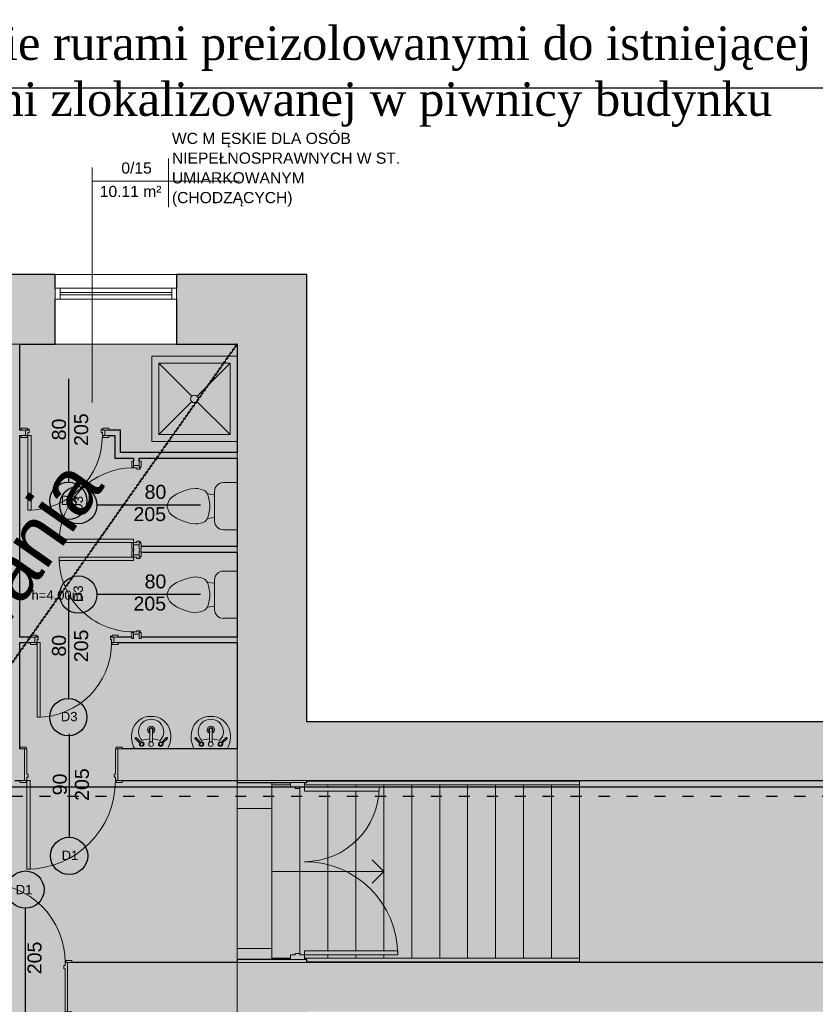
# Model space of a CAD drawing. Header units: inches. Extents: x -112469 to 885939, y -131046 to 286269.
# Tile 45 of 138: x 9164 to 17702, y -109999 to -99437. Entities that reach past the tile are written whole.
import ezdxf

# ---------------------------------------------------------------- set-up
doc = ezdxf.new("R2010")
doc.units = ezdxf.units.IN
doc.header["$MEASUREMENT"] = 0
for name, pattern in [('ACAD_ISO03W100', [30, 12, -18]), ('Aligning Line 1_8_', [0.635, 0.3175, -0.3175]), ('Ponad', [0.396875, 0.238125, -0.15875])]:
    doc.linetypes.add(name, pattern=pattern)
for name, color, linetype, lineweight in [('_IS_CO powrót', 5, 'ACAD_ISO03W100', 30), ('_IS_CO zasilenie', 1, 'Continuous', 30), ('_IS_WENT_ilości powietrza', 7, 'Continuous', 35), ('A-AREA', 251, 'Continuous', 9), ('A-AREA-IDEN', 251, 'Continuous', 9), ('A-DETL', 251, 'Continuous', 9), ('A-DETL-GENF', 254, 'Continuous', 9), ('A-DETL-MEDM', 251, 'Continuous', 25), ('A-DETL-THIN', 251, 'Continuous', 9), ('A-DOOR', 251, 'Continuous', 9), ('A-DOOR-FRAM', 251, 'Continuous', 18), ('A-FLOR', 251, 'Continuous', 9), ('A-FLOR-HRAL', 251, 'Continuous', 9), ('A-GLAZ', 251, 'Continuous', 9), ('A-WALL', 251, 'Continuous', 9), ('A-WALL-PATT', 254, 'Continuous', 25), ('G-ANNO-TEXT', 251, 'Continuous', 9), ('I-WALL', 251, 'Continuous', 9), ('P-SANR-FIXT', 251, 'Continuous', 9), ('S-STRS', 251, 'Continuous', 9), ('S-STRS-ANNO', 251, 'Continuous', 9)]:
    doc.layers.add(name, color=color, linetype=linetype, lineweight=lineweight)
doc.styles.add('Arial', font='arial.ttf', dxfattribs={"height": 25})
doc.styles.add('Arial_1', font='arial.ttf', dxfattribs={"height": 12})
doc.styles.add('Arial_3', font='arial.ttf', dxfattribs={"height": 15})
doc.styles.add('Arial_5', font='arial.ttf', dxfattribs={"height": 20})
doc.styles.get("Standard").update_dxf_attribs({"font": 'arial.ttf'})

# ---------------------------------------------------------------- blocks, each defined once
blk = doc.blocks.new('Drzwi-wewnętrzne-jednoskrzydłowe-dwupanelowe-drewniane - 900 x 2100mm-327950-3_Poziom parteru')
at = {"layer": 'A-DOOR'}
for p, q in [((-49.635, 28.8175), (-43.135, 28.8175)), ((-49.635, 26.8175), (-49.635, 28.8175)), ((-43.135, 26.8175), (-49.635, 26.8175)), ((-43.135, 28.8175), (-43.135, 26.8175)), ((43.135, 28.8175), (49.635, 28.8175)), ((43.135, 26.8175), (43.135, 28.8175)), ((49.635, 26.8175), (43.135, 26.8175)), ((49.635, 28.8175), (49.635, 26.8175)), ((-49.635, -26.1825), (-43.135, -26.1825)), ((-49.635, -28.1825), (-49.635, -26.1825)), ((-43.135, -28.1825), (-49.635, -28.1825)), ((-43.135, -26.1825), (-43.135, -28.1825)), ((43.135, -26.1825), (49.635, -26.1825)), ((43.135, -28.1825), (43.135, -26.1825)), ((49.635, -28.1825), (43.135, -28.1825)), ((49.635, -26.1825), (49.635, -28.1825))]:
    blk.add_line(p, q, dxfattribs=at)
at = {"layer": 'A-DOOR', "lineweight": 18}
for p, q in [((39, -26.1825), (42.5, -26.1825)), ((39, -111.1825), (39, -26.1825)), ((42.5, -26.1825), (42.5, -111.1825)), ((42.5, -111.1825), (39, -111.1825))]:
    blk.add_line(p, q, dxfattribs=at)
at = {"layer": 'A-DOOR'}
blk.add_arc((42.5, -26.1825), 85, 180, 270, dxfattribs=at)
at = {"layer": 'A-DOOR-FRAM'}
for p, q in [((-45, 26.8175), (-42.5, 26.8175)), ((-45, -26.1825), (-45, 26.8175)), ((-42.5, 26.8175), (-42.5, -19.19)), ((42.5, 26.8175), (45, 26.8175)), ((42.5, -19.19), (42.5, 26.8175)), ((45, 26.8175), (45, -26.1825)), ((-42.5, -19.19), (-41.23, -19.19)), ((-41.23, -19.19), (-41.23, -22.6825)), ((41.23, -19.19), (42.5, -19.19)), ((41.23, -22.6825), (41.23, -19.19)), ((-42.5, -26.1825), (-45, -26.1825)), ((-42.5, -22.6825), (-42.5, -26.1825)), ((-41.23, -22.6825), (-42.5, -22.6825)), ((42.5, -22.6825), (41.23, -22.6825)), ((42.5, -26.1825), (42.5, -22.6825)), ((45, -26.1825), (42.5, -26.1825))]:
    blk.add_line(p, q, dxfattribs=at)
blk = doc.blocks.new('Aluminum_1 szybowe - Okno 130_265 p_85-397814-3_Poziom parteru')
at = {"layer": 'A-GLAZ', "lineweight": 18}
for p, q in [((-132.1, 25.2), (-137.2, 25.2)), ((-137.2, 25.2), (-137.2, 13.7)), ((-132.1, 13.7), (-132.1, 25.2)), ((-7.2, 25.2), (-12.2, 25.2)), ((-12.2, 25.2), (-12.2, 13.7)), ((-7.2, 13.7), (-7.2, 25.2)), ((-137.2, 13.7), (-132.1, 13.7)), ((-12.2, 20.7), (-132.1, 20.7)), ((-132.1, 20.7), (-132.1, 18.2)), ((-132.1, 18.2), (-12.2, 18.2)), ((-12.2, 18.2), (-12.2, 20.7)), ((-12.2, 13.7), (-7.2, 13.7))]:
    blk.add_line(p, q, dxfattribs=at)
at = {"layer": 'A-GLAZ'}
for p, q in [((-132.1, 25.2), (-12.2, 25.2)), ((-12.2, 13.7), (-132.1, 13.7))]:
    blk.add_line(p, q, dxfattribs=at)
blk = doc.blocks.new('wewnetrzne dwupanelowe - 900 x 2100mm-408655-3_Poziom parteru')
at = {"layer": 'A-DOOR', "lineweight": 18}
for p, q in [((47.5, 111.6825), (44, 111.6825)), ((44, 111.6825), (44, 16.6825)), ((47.5, 16.6825), (47.5, 111.6825)), ((44, 16.6825), (47.5, 16.6825))]:
    blk.add_line(p, q, dxfattribs=at)
at = {"layer": 'A-DOOR'}
for p, q in [((-48.135, 18.6825), (-54.635, 18.6825)), ((-54.635, 18.6825), (-54.635, 16.6825)), ((-54.635, 16.6825), (-48.135, 16.6825)), ((-48.135, 16.6825), (-48.135, 18.6825)), ((54.635, 18.6825), (48.135, 18.6825)), ((48.135, 18.6825), (48.135, 16.6825)), ((48.135, 16.6825), (54.635, 16.6825)), ((54.635, 16.6825), (54.635, 18.6825)), ((-48.135, -17.3175), (-54.635, -17.3175)), ((-54.635, -17.3175), (-54.635, -19.3175)), ((-54.635, -19.3175), (-48.135, -19.3175)), ((-48.135, -19.3175), (-48.135, -17.3175)), ((54.635, -17.3175), (48.135, -17.3175)), ((48.135, -17.3175), (48.135, -19.3175)), ((48.135, -19.3175), (54.635, -19.3175)), ((54.635, -19.3175), (54.635, -17.3175))]:
    blk.add_line(p, q, dxfattribs=at)
blk.add_arc((47.5, 16.6825), 95, 90, 180, dxfattribs=at)
at = {"layer": 'A-DOOR-FRAM'}
for p, q in [((-47.5, 16.6825), (-50, 16.6825)), ((-50, 16.6825), (-50, -17.3175)), ((-47.5, 13.1825), (-47.5, 16.6825)), ((-46.23, 13.1825), (-47.5, 13.1825)), ((-46.23, 9.69), (-46.23, 13.1825)), ((47.5, 13.1825), (46.23, 13.1825)), ((46.23, 13.1825), (46.23, 9.69)), ((47.5, 16.6825), (47.5, 13.1825)), ((50, 16.6825), (47.5, 16.6825)), ((50, -17.3175), (50, 16.6825)), ((-47.5, -17.3175), (-47.5, 9.69)), ((-47.5, 9.69), (-46.23, 9.69)), ((46.23, 9.69), (47.5, 9.69)), ((47.5, 9.69), (47.5, -17.3175)), ((-50, -17.3175), (-47.5, -17.3175)), ((47.5, -17.3175), (50, -17.3175))]:
    blk.add_line(p, q, dxfattribs=at)
blk = doc.blocks.new('Typ poręczy górnej - Górna poręcz_wewnętrzny_-448708-3_Poziom parteru')
at = {"layer": 'A-FLOR-HRAL'}
for p, q in [((18213.1, -9386.3), (17920.6, -9386.3)), ((17883.1, -9390.3), (17903.1, -9390.3)), ((17918.1, -9390.3), (18213.1, -9390.3))]:
    blk.add_line(p, q, dxfattribs=at)
at = {"layer": 'A-FLOR-HRAL', "flags": 128}
for points in [[(17883.1, -9388.5), (17883.1, -9388.3), (17883.1, -9388)], [(18213.1, -9388), (18213.1, -9388.3), (18213.1, -9388.5)]]:
    blk.add_lwpolyline(points, dxfattribs=at)
blk = doc.blocks.new('Typ poręczy górnej - Górna poręcz_wewnętrzny_-V7-3_Poziom parteru')
at = {"layer": 'A-FLOR-HRAL'}
for p, q in [((17883.1, -9390.3), (17883.1, -9387.7)), ((18213.1, -9386.3), (17920.6, -9386.3)), ((18213.1, -9390.3), (18213.1, -9386.3)), ((17903.1, -9390.3), (17883.1, -9390.3)), ((18213.1, -9390.3), (17918.1, -9390.3))]:
    blk.add_line(p, q, dxfattribs=at)
blk = doc.blocks.new('Typ poręczy górnej - Górna poręcz_wewnętrzny_-448719-3_Poziom parteru')
at = {"layer": 'A-FLOR-HRAL'}
for p, q in [((17903.1, -9576.2), (17883.1, -9576.2)), ((18213.1, -9576.2), (17918.1, -9576.2)), ((17920.6, -9580.2), (18213.1, -9580.2))]:
    blk.add_line(p, q, dxfattribs=at)
at = {"layer": 'A-FLOR-HRAL', "flags": 128}
blk.add_lwpolyline([(18213.1, -9578), (18213.1, -9578.2), (18213.1, -9578.4)], dxfattribs=at)
blk = doc.blocks.new('Typ poręczy górnej - Górna poręcz_wewnętrzny_-V8-3_Poziom parteru')
at = {"layer": 'A-FLOR-HRAL'}
for p, q in [((17883.1, -9577.7), (17883.1, -9576.2)), ((17903.1, -9576.2), (17883.1, -9576.2)), ((18213.1, -9576.2), (17918.1, -9576.2)), ((18213.1, -9580.2), (18213.1, -9576.2)), ((18213.1, -9580.2), (17920.6, -9580.2))]:
    blk.add_line(p, q, dxfattribs=at)
blk = doc.blocks.new('wewnetrzne dwupanelowe - 800 x 2100mm 2-561707-3_Poziom parteru')
at = {"layer": 'A-DOOR', "lineweight": 18}
for p, q in [((40, 82.7), (36.5, 82.7)), ((36.5, 82.7), (36.5, 2.7)), ((40, 2.7), (40, 82.7)), ((36.5, 2.7), (40, 2.7))]:
    blk.add_line(p, q, dxfattribs=at)
at = {"layer": 'A-DOOR'}
for p, q in [((-40.6, 4.7), (-47.1, 4.7)), ((-47.1, 4.7), (-47.1, 2.7)), ((-47.1, 2.7), (-40.6, 2.7)), ((-40.6, 2.7), (-40.6, 4.7)), ((47.1, 4.7), (40.6, 4.7)), ((40.6, 4.7), (40.6, 2.7)), ((40.6, 2.7), (47.1, 2.7)), ((47.1, 2.7), (47.1, 4.7)), ((-40.6, -3.3), (-47.1, -3.3)), ((-47.1, -3.3), (-47.1, -5.3)), ((-47.1, -5.3), (-40.6, -5.3)), ((-40.6, -5.3), (-40.6, -3.3)), ((47.1, -3.3), (40.6, -3.3)), ((40.6, -3.3), (40.6, -5.3)), ((40.6, -5.3), (47.1, -5.3)), ((47.1, -5.3), (47.1, -3.3))]:
    blk.add_line(p, q, dxfattribs=at)
blk.add_arc((40, 2.7), 80, 90, 180, dxfattribs=at)
at = {"layer": 'A-DOOR-FRAM'}
for p, q in [((-40, 2.7), (-42.5, 2.7)), ((-42.5, 2.7), (-42.5, -3.3)), ((-40, -0.8), (-40, 2.7)), ((40, 2.7), (40, -0.8)), ((42.5, 2.7), (40, 2.7)), ((42.5, -3.3), (42.5, 2.7)), ((-42.5, -3.3), (-40, -3.3)), ((-38.7, -0.8), (-40, -0.8)), ((-40, -3.3), (-40, -4.3)), ((-40, -4.3), (-38.7, -4.3)), ((-38.7, -4.3), (-38.7, -0.8)), ((40, -0.8), (38.7, -0.8)), ((38.7, -0.8), (38.7, -4.3)), ((38.7, -4.3), (40, -4.3)), ((40, -4.3), (40, -3.3)), ((40, -3.3), (42.5, -3.3))]:
    blk.add_line(p, q, dxfattribs=at)
blk = doc.blocks.new('wewnetrzne dwupanelowe - 800 x 2100mm 2-561666-3_Poziom parteru')
at = {"layer": 'A-DOOR'}
for p, q in [((-47.1, 5.3), (-40.6, 5.3)), ((-47.1, 3.3), (-47.1, 5.3)), ((-40.6, 3.3), (-47.1, 3.3)), ((-40.6, 5.3), (-40.6, 3.3)), ((40.6, 5.3), (47.1, 5.3)), ((40.6, 3.3), (40.6, 5.3)), ((47.1, 3.3), (40.6, 3.3)), ((47.1, 5.3), (47.1, 3.3)), ((-47.1, -2.7), (-40.6, -2.7)), ((-47.1, -4.7), (-47.1, -2.7)), ((-40.6, -4.7), (-47.1, -4.7)), ((-40.6, -2.7), (-40.6, -4.7)), ((40.6, -2.7), (47.1, -2.7)), ((40.6, -4.7), (40.6, -2.7)), ((47.1, -4.7), (40.6, -4.7)), ((47.1, -2.7), (47.1, -4.7))]:
    blk.add_line(p, q, dxfattribs=at)
at = {"layer": 'A-DOOR', "lineweight": 18}
for p, q in [((36.5, -2.7), (40, -2.7)), ((36.5, -82.7), (36.5, -2.7)), ((40, -2.7), (40, -82.7)), ((40, -82.7), (36.5, -82.7))]:
    blk.add_line(p, q, dxfattribs=at)
at = {"layer": 'A-DOOR'}
blk.add_arc((40, -2.7), 80, 180, 270, dxfattribs=at)
at = {"layer": 'A-DOOR-FRAM'}
for p, q in [((-42.5, 3.3), (-40, 3.3)), ((-42.5, -2.7), (-42.5, 3.3)), ((-40, 4.3), (-38.7, 4.3)), ((-40, 3.3), (-40, 4.3)), ((-40, 0.8), (-40, -2.7)), ((-38.7, 0.8), (-40, 0.8)), ((-38.7, 4.3), (-38.7, 0.8)), ((38.7, 4.3), (40, 4.3)), ((38.7, 0.8), (38.7, 4.3)), ((40, 0.8), (38.7, 0.8)), ((40, 4.3), (40, 3.3)), ((40, 3.3), (42.5, 3.3)), ((40, -2.7), (40, 0.8)), ((42.5, 3.3), (42.5, -2.7)), ((-40, -2.7), (-42.5, -2.7)), ((42.5, -2.7), (40, -2.7))]:
    blk.add_line(p, q, dxfattribs=at)
blk = doc.blocks.new('Lavabo mural - 05 - 440mm x 350mm-517752-3_Poziom parteru')
at = {"layer": 'P-SANR-FIXT'}
for p, q in [((-1.5, 21.5), (-1.5, 7.1)), ((1.5, 21.5), (1.5, 7.1)), ((-17.2, 11), (-11.7, 5.6)), ((-16.1, 12.1), (-10.7, 6.7)), ((16.4, 12.1), (11, 6.7)), ((17.5, 11), (12, 5.6))]:
    blk.add_line(p, q, dxfattribs=at)
for centre, radius, start, end in [((-0.6, 14.5), 20.4, 88.3442, 166.3649), ((0, 18.4), 13.5, 314.9444, 224.5371), ((0.6, 14.5), 20.4, 13.6351, 91.6558), ((0, 20.4), 3.86, 0, 180), ((0, 20.4), 2.35, 0, 180), ((5.3, 13.1), 26.4, 166.3649, 209.6351), ((-0.2, -16), 26.7, 92.8907, 110.8014), ((0, 20.4), 3.86, 180, 247.1172), ((0, 20.4), 2.35, 180, 230.3174), ((0, 20.4), 2.35, 309.6815, 0), ((0, 20.4), 3.86, 292.8822, 0), ((-0.2, -16), 26.7, 68.6801, 86.4394), ((-5.3, 13.1), 26.4, 330.3649, 13.6351), ((-10.1, 5.1), 2.5, 152.9467, 180), ((-10.1, 5.1), 2.5, 180, 360), ((-10.1, 5.1), 1.7, 161.9404, 180), ((-10.1, 5.1), 1.7, 180, 0), ((-10.1, 5.1), 1.7, 0, 161.9404), ((-10.1, 5.1), 2.5, 360, 117.0533), ((0, 5.1), 2.5, 360, 180), ((0, 5.1), 2.5, 180, 360), ((10.4, 5.1), 2.5, 62.9467, 180), ((10.4, 5.1), 2.5, 180, 0), ((10.4, 5.1), 1.7, 360, 180), ((10.4, 5.1), 1.7, 180, 360), ((10.4, 5.1), 2.5, 0, 27.0533)]:
    blk.add_arc(centre, radius, start, end, dxfattribs=at)
for centre, major_axis, ratio, start_param, end_param in [((0, 21.5), (1.5, 0), 0.428525, 0, 3.141593), ((-16.6, 11.6), (0.545, 0.545), 0.274309, 0, 3.141593), ((17, 11.6), (-0.545, 0.545), 0.274309, 3.141593, 6.283185)]:
    blk.add_ellipse(centre, major_axis=major_axis, ratio=ratio, start_param=start_param, end_param=end_param, dxfattribs=at)
blk = doc.blocks.new('Kabina prysznicowa - 2D - Kabina prysznicowa - 2D-V11-3_Poziom parteru')
at = {"layer": 'P-SANR-FIXT'}
for p, q in [((0, 0), (0, 91.5)), ((0, 91.5), (91.5, 91.5)), ((7.5, 84), (42.9, 48.6)), ((7.5, 7.5), (7.5, 84)), ((7.5, 84), (84, 84)), ((84, 84), (48.6, 48.6)), ((84, 84), (84, 7.5)), ((43, 43), (7.5, 7.5)), ((48.5, 43), (84, 7.5)), ((91.5, 0), (0, 0)), ((84, 7.5), (7.5, 7.5))]:
    blk.add_line(p, q, dxfattribs=at)
for start, end in [(360, 180), (180, 360)]:
    blk.add_arc((45.7, 45.7), 4, start, end, dxfattribs=at)
blk = doc.blocks.new('Muszla klozetowa domowa - 3D - Muszla klozetowa domowa - 3D-336748-3_Poziom parteru')
at = {"layer": 'P-SANR-FIXT'}
for p, q in [((-25.3, 29.8), (-25.3, 44.5)), ((25.3, 44.5), (25.3, 29.8)), ((-13.2, 12.7), (-16.3, 10.2)), ((15.9, 20.4), (-15.9, 20.4)), ((-12.3, 20.4), (-13.2, 12.7)), ((-9.7, 14), (-13.2, 12.7)), ((-2.5, 15.2), (-9.7, 14)), ((2.5, 15.2), (-2.5, 15.2)), ((9.7, 14), (2.5, 15.2)), ((13.2, 12.7), (9.7, 14)), ((12.3, 20.4), (13.2, 12.7)), ((16.3, 10.2), (13.2, 12.7)), ((-18.8, 2.5), (-19.1, 0)), ((-19.1, 0), (-18.6, -5.1)), ((-18.4, 5.1), (-18.8, 2.5)), ((-17.7, 7.6), (-18.4, 5.1)), ((-16.3, 10.2), (-17.7, 7.6)), ((17.7, 7.6), (16.3, 10.2)), ((18.4, 5.1), (17.7, 7.6)), ((18.8, 2.5), (18.4, 5.1)), ((18.6, -5.1), (19.1, 0)), ((19.1, 0), (18.8, 2.5)), ((-18.6, -5.1), (-17.2, -10.2)), ((-17.2, -10.2), (-15.4, -15.2)), ((15.4, -15.2), (17.2, -10.2)), ((17.2, -10.2), (18.6, -5.1)), ((-15.4, -15.2), (-13, -20.3)), ((-13, -20.3), (-9.5, -25.4)), ((9.5, -25.4), (13, -20.3)), ((13, -20.3), (15.4, -15.2)), ((-9.5, -25.4), (-7, -27.9)), ((-7, -27.9), (-4.8, -29.2)), ((-4.8, -29.2), (-1.3, -30.5)), ((-1.3, -30.5), (1.3, -30.5)), ((1.3, -30.5), (4.8, -29.2)), ((4.8, -29.2), (7, -27.9)), ((7, -27.9), (9.5, -25.4))]:
    blk.add_line(p, q, dxfattribs=at)
for centre, start, end in [((-15.9, 29.8), 180, 270), ((15.9, 29.8), 270, 360)]:
    blk.add_arc(centre, 9.46, start, end, dxfattribs=at)
blk = doc.blocks.new('Drzwi-korytarz-niesymetryczne-wpuszczane - Drzwi dwuskrzydłowe 1800 x 2100mm-575883-3_Poziom parteru')
at = {"layer": 'A-DOOR', "lineweight": 18}
for p, q in [((-85.5, -35.635), (-90, -35.635)), ((-90, -35.635), (-90, -135.635)), ((-85.5, -135.635), (-85.5, -35.635)), ((85.5, -35.635), (90, -35.635)), ((85.5, -115.635), (85.5, -35.635)), ((90, -35.635), (90, -115.635)), ((90, -115.635), (85.5, -115.635)), ((-90, -135.635), (-85.5, -135.635))]:
    blk.add_line(p, q, dxfattribs=at)
at = {"layer": 'A-DOOR'}
for centre, radius, start, end in [((-90, -35.635), 100, 270, 360), ((90, -35.635), 80, 180, 270)]:
    blk.add_arc(centre, radius, start, end, dxfattribs=at)
at = {"layer": 'A-DOOR-FRAM'}
for p, q in [((-95, -20.635), (-90, -20.635)), ((-95, -35.635), (-95, -20.635)), ((-90, -20.635), (-90, -25.55625)), ((90, -20.635), (95, -20.635)), ((90, -25.55625), (90, -20.635)), ((95, -20.635), (95, -35.635)), ((-90, -25.55625), (-88.4125, -25.55625)), ((-90, -30.65875), (-90, -35.635)), ((-88.4125, -30.65875), (-90, -30.65875)), ((-88.4125, -25.55625), (-88.4125, -30.65875)), ((88.4125, -25.55625), (90, -25.55625)), ((88.4125, -30.65875), (88.4125, -25.55625)), ((90, -30.65875), (88.4125, -30.65875)), ((90, -35.635), (90, -30.65875)), ((-90, -35.635), (-95, -35.635)), ((95, -35.635), (90, -35.635))]:
    blk.add_line(p, q, dxfattribs=at)
blk = doc.blocks.new('Etyk_pom_1_mala - Etyk_pom_1_mala-219433-3_Poziom parteru')
at = {"layer": 'A-AREA-IDEN'}
for p, q in [((-0.096, 0.144), (-0.096, -0.378)), ((-0.915, -0.101), (0.666, -0.101))]:
    blk.add_line(p, q, dxfattribs=at)
blk = doc.blocks.new('piwnica')
at = {"layer": 'A-DETL-GENF', "true_color": 0xe5e5e5}
for points in [[(19076.09, -1014.99), (19076.09, 6052.75), (17526.09, 6052.75), (17526.09, 6582.75), (21526.09, 6582.75), (21526.09, 6052.75), (19476.09, 6052.75), (19476.09, -1014.99), (24246.09, -1014.99), (24246.09, 6052.75), (22426.09, 6052.75), (22426.09, 6582.75), (24246.09, 6582.75), (24246.09, 8532.75), (22966.09, 8532.75), (22966.09, 8872.75), (24246.09, 8872.75), (24246.09, 10012.75), (22924.74, 10012.75), (22924.74, 10072.75), (23116.09, 10072.75), (23116.09, 10056.4), (23136.09, 10056.4), (23136.09, 10102.75), (23196.09, 10102.75), (23196.09, 10056.4), (23216.09, 10056.4), (23216.09, 10072.75), (24246.09, 10072.75), (24246.09, 10982.75), (23216.09, 10982.75), (23216.09, 10999.1), (23196.09, 10999.1), (23196.09, 10952.75), (23136.09, 10952.75), (23136.09, 11062.75), (23196.09, 11062.75), (23196.09, 11016.4), (23216.09, 11016.4), (23216.09, 11042.75), (24246.09, 11042.75), (24246.09, 11992.75), (23196.09, 11992.75), (23196.09, 11912.75), (23136.09, 11912.75), (23136.09, 11992.75), (22936.09, 11992.75), (22936.09, 12232.75), (22826.09, 12232.75), (22826.09, 12292.75), (22996.09, 12292.75), (22996.09, 12052.75), (24246.09, 12052.75), (24246.09, 13212.75), (21916.09, 13212.75), (21916.09, 12292.75), (21976.09, 12292.75), (21976.09, 12232.75), (21916.09, 12232.75), (21916.09, 10072.75), (22074.74, 10072.75), (22074.74, 10012.75), (21916.09, 10012.75), (21916.09, 8872.75), (21966.09, 8872.75), (21966.09, 8532.75), (21816.09, 8532.75), (21816.09, 8872.75), (21862.44, 8872.75), (21862.44, 8892.75), (21856.09, 8892.75), (21856.09, 10012.75), (21697.44, 10012.75), (21697.44, 10072.75), (21856.09, 10072.75), (21856.09, 12232.75), (21796.09, 12232.75), (21796.09, 12292.75), (21856.09, 12292.75), (21856.09, 13212.75), (19476.09, 13212.75), (19476.09, 12052.75), (20776.09, 12052.75), (20776.09, 12292.75), (20946.09, 12292.75), (20946.09, 12232.75), (20836.09, 12232.75), (20836.09, 11992.75), (20636.09, 11992.75), (20636.09, 11912.75), (20576.09, 11912.75), (20576.09, 11992.75), (19476.09, 11992.75), (19476.09, 11042.75), (20556.09, 11042.75), (20556.09, 11016.4), (20576.09, 11016.4), (20576.09, 11062.75), (20636.09, 11062.75), (20636.09, 10952.75), (20576.09, 10952.75), (20576.09, 10999.1), (20556.09, 10999.1), (20556.09, 10982.75), (19476.09, 10982.75), (19476.09, 10072.75), (20556.09, 10071.66), (20556.09, 10056.4), (20576.09, 10056.4), (20576.09, 10102.75), (20636.09, 10102.75), (20636.09, 10056.4), (20656.09, 10056.4), (20656.09, 10072.75), (20847.44, 10072.75), (20847.44, 10012.75), (19476.09, 10012.75), (19476.09, 8872.75), (20816.09, 8872.75), (20816.09, 8532.75), (18526.09, 8532.75), (18526.09, 8872.75), (18976.09, 8872.75), (18976.09, 13212.75), (17176.09, 13212.75), (17176.09, 8872.75), (17626.09, 8872.75), (17626.09, 8532.75), (16326.09, 8532.75), (16326.09, 8872.75), (17076.09, 8872.75), (17076.09, 13212.75), (14196.09, 13212.75), (14196.09, 8872.75), (15426.09, 8872.75), (15426.09, 8532.75), (14196.09, 8532.75), (14196.09, 6582.75), (16626.09, 6582.75), (16626.09, 6052.75), (14196.09, 6052.75), (14196.09, -1014.99), (18580.69, -1014.99)], [(40276.09, 6582.75), (40276.09, 7107.75), (40396.09, 7107.75), (40396.09, 8007.75), (40276.09, 8007.75), (40276.09, 8532.75), (24996.09, 8532.75), (24996.09, 8512.75), (24246.09, 8512.75), (24246.09, 6612.75), (24996.09, 6612.75), (24996.09, 6582.75), (38602.34, 6582.75)]]:
    blk.add_hatch(color=254, dxfattribs=at).paths.add_polyline_path(points)
at = {"layer": 'A-DETL-GENF'}
h = blk.add_hatch(color=251, dxfattribs=at)
h.paths.add_polyline_path([(24921.09, 6582.75), (24996.09, 6582.75), (24996.09, 6612.75), (24246.09, 6612.75), (24246.09, 6582.75), (24900.82, 6582.75)])
h.paths.add_polyline_path([(24900.82, 8512.75), (24996.09, 8512.75), (24996.09, 8532.75), (24246.09, 8532.75), (24246.09, 8512.75), (24870.31, 8512.75)])
at = {"layer": 'A-WALL-PATT', "lineweight": 9}
h = blk.add_hatch(color=251, dxfattribs=at)
h.paths.add_polyline_path([(24996.09, 13212.75), (24996.09, 13962.75), (23596.09, 13962.75), (23596.09, 13212.75), (24246.09, 13212.75)])
h.paths.add_polyline_path([(21856.09, 13212.75), (22296.09, 13212.75), (22296.09, 13962.75), (21726.09, 13962.75), (21726.09, 13212.75), (21820.05, 13212.75)])
h.paths.add_polyline_path([(20426.09, 13212.75), (20426.09, 13962.75), (18756.09, 13962.75), (18756.09, 13212.75), (20059.61, 13212.75)])
h.paths.add_polyline_path([(17076.09, 13212.75), (17456.09, 13212.75), (17456.09, 13962.75), (16676.09, 13962.75), (16676.09, 13212.75)])
h.paths.add_polyline_path([(15196.09, 13212.75), (15376.09, 13212.75), (15376.09, 13962.75), (15196.09, 13962.75), (15196.09, 13396.56)])
h = blk.add_hatch(color=251, dxfattribs=at)
h.paths.add_polyline_path([(19076.09, -1014.99), (19476.09, -1014.99), (19476.09, 6052.75), (21526.09, 6052.75), (21526.09, 6582.75), (17526.09, 6582.75), (17526.09, 6052.75), (19076.09, 6052.75), (19076.09, 293.29)])
h.paths.add_polyline_path([(14778.28, 6052.75), (16626.09, 6052.75), (16626.09, 6582.75), (14196.09, 6582.75), (14196.09, 6052.75)])
h.paths.add_polyline_path([(23580.49, 6052.75), (24246.09, 6052.75), (24246.09, 6582.75), (22426.09, 6582.75), (22426.09, 6052.75), (22966.09, 6052.75)])
h.paths.add_polyline_path([(23580.49, 8532.75), (24246.09, 8532.75), (24246.09, 8872.75), (22966.09, 8872.75), (22966.09, 8532.75), (23012.44, 8532.75)])
h.paths.add_polyline_path([(21816.09, 8532.75), (21966.09, 8532.75), (21966.09, 8872.75), (21916.09, 8872.75), (21916.09, 10012.75), (22074.74, 10012.75), (22074.74, 10072.75), (21916.09, 10072.75), (21916.09, 12232.75), (21976.09, 12232.75), (21976.09, 12292.75), (21916.09, 12292.75), (21916.09, 13212.75), (21856.09, 13212.75), (21856.09, 12292.75), (21796.09, 12292.75), (21796.09, 12232.75), (21856.09, 12232.75), (21856.09, 10072.75), (21697.44, 10072.75), (21697.44, 10012.75), (21856.09, 10012.75), (21857.15, 8892.75), (21862.44, 8892.75), (21862.44, 8872.75), (21816.09, 8872.75), (21816.09, 8567.75)])
h.paths.add_polyline_path([(19476.09, 8532.75), (20816.09, 8532.75), (20816.09, 8872.75), (19476.09, 8872.75), (19476.09, 10012.75), (20847.44, 10012.75), (20847.44, 10072.75), (20656.09, 10072.75), (20656.09, 10056.4), (20636.09, 10056.4), (20636.09, 10102.75), (20576.09, 10102.75), (20576.09, 10056.4), (20556.09, 10056.4), (20556.09, 10072.75), (19476.09, 10072.75), (19476.09, 10982.75), (20556.09, 10982.75), (20556.09, 10999.1), (20576.09, 10999.1), (20576.09, 10952.75), (20636.09, 10952.75), (20636.09, 11062.75), (20576.09, 11062.75), (20576.09, 11016.4), (20556.09, 11016.4), (20556.09, 11042.75), (19476.09, 11042.75), (19476.09, 11992.75), (20576.09, 11992.75), (20576.09, 11912.75), (20636.09, 11912.75), (20636.09, 11992.75), (20836.09, 11992.75), (20836.09, 12232.75), (20946.09, 12232.75), (20946.09, 12292.75), (20776.09, 12292.75), (20776.09, 12052.75), (19476.09, 12052.75), (19476.09, 13212.75), (18976.09, 13212.75), (18976.09, 8872.75), (18526.09, 8872.75), (18526.09, 8532.75), (18976.09, 8532.75)])
h.paths.add_polyline_path([(17418.94, 8532.75), (17626.09, 8532.75), (17626.09, 8872.75), (17176.09, 8872.75), (17176.09, 13212.75), (17076.09, 13212.75), (17076.09, 8872.75), (16326.09, 8872.75), (16326.09, 8532.75), (16538.72, 8532.75)])
h.paths.add_polyline_path([(14196.09, 8532.75), (15426.09, 8532.97), (15426.09, 8872.75), (14196.09, 8872.75)])
h.paths.add_polyline_path([(23580.49, 10012.75), (24246.09, 10012.75), (24246.09, 10072.75), (23216.09, 10071.61), (23216.09, 10056.4), (23196.09, 10056.4), (23196.09, 10102.75), (23136.09, 10102.75), (23136.09, 10056.4), (23116.09, 10056.4), (23116.09, 10072.75), (22924.74, 10072.75), (22924.74, 10012.75), (23302.31, 10012.75)])
h.paths.add_polyline_path([(23196.09, 10952.75), (23196.09, 10999.1), (23216.09, 10999.1), (23216.09, 10982.75), (24246.09, 10982.75), (24246.09, 11042.75), (23216.09, 11042.75), (23216.09, 11016.4), (23196.09, 11016.4), (23196.09, 11062.75), (23136.09, 11062.75), (23136.09, 10952.75), (23171.09, 10952.75)])
h.paths.add_polyline_path([(23171.09, 11912.75), (23196.09, 11912.75), (23196.09, 11992.75), (24246.09, 11992.75), (24246.09, 12052.75), (22996.09, 12052.75), (22996.09, 12292.75), (22826.09, 12292.75), (22826.09, 12232.75), (22936.09, 12232.75), (22936.09, 11992.75), (23136.09, 11992.75), (23136.09, 11912.75)])
h = blk.add_hatch(color=251, dxfattribs=at)
h.paths.add_polyline_path([(24246.09, -1014.99), (24996.09, -1014.99), (24996.09, 6582.75), (24246.09, 6582.75), (24246.09, 293.29)])
h.paths.add_polyline_path([(24621.09, 8532.75), (24996.09, 8532.75), (24996.09, 13212.75), (24246.09, 13212.75), (24246.09, 8532.75), (24460.71, 8532.75)])
for points in [[(28861.81, 8532.75), (34596.09, 8532.75), (34596.09, 9162.75), (24996.09, 9162.75), (24996.09, 8532.75), (27101.37, 8532.75)], [(35903.58, 6052.75), (36946.09, 6052.75), (36946.09, 6582.75), (24996.09, 6582.75), (24996.09, 6052.75), (28861.81, 6052.75)]]:
    blk.add_hatch(color=251, dxfattribs=at).paths.add_polyline_path(points)
at = {"layer": 'A-AREA', "color": 251}
blk.add_line((24621.09, 6732.75), (24621.09, 8232.75), dxfattribs=at)
at = {"layer": 'A-AREA-IDEN', "color": 251}
blk.add_line((22691.35, 12589.44), (22691.35, 15108.94), dxfattribs=at)
at = {"layer": 'A-DETL', "color": 251, "linetype": 'Aligning Line 1_8_', "lineweight": 50}
blk.add_line((24246.09, 13212.75), (14196.09, -1014.99), dxfattribs=at)
at = {"layer": 'A-DETL-MEDM', "color": 251}
for p, q in [((22436.09, 12842.75), (22436.09, 11732.75)), ((23853.38, 11487.75), (22743.38, 11487.75)), ((22436.09, 10522.75), (22436.09, 9412.75)), ((23853.38, 10527.75), (22743.38, 10527.75)), ((22444.28, 9035.07), (22444.28, 7925.07)), ((21976.09, 6052.75), (21976.09, 7162.75))]:
    blk.add_line(p, q, dxfattribs=at)
for centre in [(22436.09, 11532.75), (22543.38, 11487.75), (22543.38, 10527.75), (22436.09, 9212.75), (22444.28, 7725.07), (21976.09, 7362.75)]:
    blk.add_circle(centre, 200, dxfattribs=at)
at = {"layer": 'A-DETL-THIN', "color": 251}
for p, q in [((24246.09, 13212.75), (14196.09, 13212.75)), ((24246.09, -1014.99), (24246.09, 13212.75)), ((40276.09, 8532.75), (24246.09, 8532.75)), ((24246.09, 8532.75), (24246.09, 6582.75)), ((24246.09, 6582.75), (40276.09, 6582.75))]:
    blk.add_line(p, q, dxfattribs=at)
at = {"layer": 'A-FLOR', "color": 251}
for p, q in [((24246.09, 8232.75), (24246.09, 8512.75)), ((24621.09, 8232.75), (24246.09, 8232.75)), ((24621.09, 6732.75), (24621.09, 8232.75)), ((24246.09, 6612.75), (24246.09, 6732.75)), ((24246.09, 6732.75), (24621.09, 6732.75))]:
    blk.add_line(p, q, dxfattribs=at)
at = {"layer": 'A-WALL', "color": 251, "lineweight": 25}
for p, q in [((22296.09, 13962.75), (21726.09, 13962.75)), ((22296.09, 13812.75), (22296.09, 13962.75)), ((24996.09, 13962.75), (23596.09, 13962.75)), ((23596.09, 13962.75), (23596.09, 13812.75)), ((24996.09, 9162.75), (24996.09, 13962.75)), ((22296.09, 13212.75), (22296.09, 13698.45)), ((23596.09, 13698.45), (23596.09, 13212.75)), ((21916.09, 13212.75), (22296.09, 13212.75)), ((21916.09, 12292.75), (21916.09, 13212.75)), ((23596.09, 13212.75), (24246.09, 13212.75)), ((24246.09, 13212.75), (24246.09, 12052.75)), ((21929.74, 12292.75), (21916.09, 12292.75)), ((22996.09, 12292.75), (22872.44, 12292.75)), ((22996.09, 12052.75), (22996.09, 12292.75)), ((21916.09, 10072.75), (21916.09, 12232.75)), ((21916.09, 12232.75), (21929.74, 12232.75)), ((22872.44, 12232.75), (22936.09, 12232.75)), ((22936.09, 12232.75), (22936.09, 11992.75)), ((24246.09, 12052.75), (22996.09, 12052.75)), ((22936.09, 11992.75), (23136.09, 11992.75)), ((23136.09, 11992.75), (23136.09, 11959.1)), ((23196.09, 11992.75), (24246.09, 11992.75)), ((23196.09, 11959.1), (23196.09, 11992.75)), ((24246.09, 11992.75), (24246.09, 11042.75)), ((23136.09, 11016.4), (23136.09, 10999.1)), ((24246.09, 11042.75), (23216.09, 11042.75)), ((23216.09, 10982.75), (24246.09, 10982.75)), ((24246.09, 10982.75), (24246.09, 10072.75)), ((22028.39, 10072.75), (21916.09, 10072.75)), ((23116.09, 10072.75), (22971.09, 10072.75)), ((24246.09, 10072.75), (23216.09, 10072.75)), ((21916.09, 8872.75), (21916.09, 10012.75)), ((21916.09, 10012.75), (22028.39, 10012.75)), ((22971.09, 10012.75), (24246.09, 10012.75)), ((24246.09, 10012.75), (24246.09, 8872.75)), ((34096.09, 9162.75), (24996.09, 9162.75)), ((21919.74, 8872.75), (21916.09, 8872.75)), ((24246.09, 8872.75), (23012.44, 8872.75)), ((21862.44, 8532.75), (21919.74, 8532.75)), ((23012.44, 8532.75), (24246.09, 8532.75)), ((24246.09, 8532.75), (24246.09, 8512.75)), ((24246.09, 8512.75), (24821.09, 8512.75)), ((24971.09, 8512.75), (24996.09, 8512.75)), ((24996.09, 8512.75), (24996.09, 8532.75)), ((24996.09, 8532.75), (38829.74, 8532.75)), ((24246.09, 6612.75), (24246.09, 6582.75)), ((24821.09, 6612.75), (24246.09, 6612.75)), ((24996.09, 6612.75), (24971.09, 6612.75)), ((24996.09, 6582.75), (24996.09, 6612.75))]:
    blk.add_line(p, q, dxfattribs=at)
at = {"layer": 'A-WALL', "color": 251}
for p, q in [((22296.09, 13962.75), (23596.09, 13962.75)), ((23596.09, 13212.75), (22296.09, 13212.75))]:
    blk.add_line(p, q, dxfattribs=at)
at = {"layer": 'I-WALL', "color": 251, "lineweight": 25}
for p, q in [((24246.09, 6582.75), (22472.44, 6582.75)), ((36946.09, 6582.75), (24996.09, 6582.75))]:
    blk.add_line(p, q, dxfattribs=at)
at = {"layer": 'S-STRS', "color": 251}
for p, q in [((24621.09, 6628.15), (24621.09, 8487.35)), ((25221.09, 8527.35), (25221.09, 8532.75)), ((25221.09, 8462.75), (25221.09, 8487.35)), ((25521.09, 8527.35), (25521.09, 8532.75)), ((25521.09, 8462.75), (25521.09, 8487.35)), ((25821.09, 8527.35), (25821.09, 8532.75)), ((25821.09, 6707.75), (25821.09, 8487.35)), ((26121.09, 8527.35), (26121.09, 8532.75)), ((26121.09, 6628.15), (26121.09, 8487.35)), ((26421.09, 8527.35), (26421.09, 8532.75)), ((26421.09, 6628.15), (26421.09, 8487.35)), ((26721.09, 8527.35), (26721.09, 8532.75)), ((26721.09, 6628.15), (26721.09, 8487.35)), ((27021.09, 8527.35), (27021.09, 8532.75)), ((27021.09, 6628.15), (27021.09, 8487.35)), ((27321.09, 8527.35), (27321.09, 8532.75)), ((27321.09, 6628.15), (27321.09, 8487.35)), ((27621.09, 8527.35), (27621.09, 8532.75)), ((27621.09, 6628.15), (27621.09, 8487.35)), ((27921.09, 8527.35), (27921.09, 8532.75)), ((27921.09, 6628.15), (27921.09, 8487.35)), ((24921.09, 6678.63), (24921.09, 8446.88)), ((25221.09, 6707.75), (25221.09, 8417.75)), ((25521.09, 6707.75), (25521.09, 8417.75)), ((25221.09, 6628.15), (25221.09, 6662.75)), ((25521.09, 6628.15), (25521.09, 6662.75)), ((25821.09, 6628.15), (25821.09, 6662.75)), ((25221.09, 6582.75), (25221.09, 6588.15)), ((25521.09, 6582.75), (25521.09, 6588.15)), ((25821.09, 6582.75), (25821.09, 6588.15)), ((26121.09, 6582.75), (26121.09, 6588.15)), ((26421.09, 6582.75), (26421.09, 6588.15)), ((26721.09, 6582.75), (26721.09, 6588.15)), ((27021.09, 6582.75), (27021.09, 6588.15)), ((27321.09, 6582.75), (27321.09, 6588.15)), ((27621.09, 6582.75), (27621.09, 6588.15)), ((27921.09, 6582.75), (27921.09, 6588.15))]:
    blk.add_line(p, q, dxfattribs=at)
at = {"layer": 'S-STRS', "color": 251, "linetype": 'Ponad'}
for p, q in [((25221.09, 8527.35), (25221.09, 8532.75)), ((25221.09, 8462.75), (25221.09, 8487.35)), ((25521.09, 8527.35), (25521.09, 8532.75)), ((25521.09, 8462.75), (25521.09, 8487.35)), ((25821.09, 8527.35), (25821.09, 8532.75)), ((25821.09, 6707.75), (25821.09, 8487.35)), ((26121.09, 8527.35), (26121.09, 8532.75)), ((26121.09, 6628.15), (26121.09, 8487.35)), ((26421.09, 8527.35), (26421.09, 8532.75)), ((26421.09, 6628.15), (26421.09, 8487.35)), ((26721.09, 8527.35), (26721.09, 8532.75)), ((26721.09, 6628.15), (26721.09, 8487.35)), ((27021.09, 8527.35), (27021.09, 8532.75)), ((27021.09, 6628.15), (27021.09, 8487.35)), ((27321.09, 8527.35), (27321.09, 8532.75)), ((27321.09, 6628.15), (27321.09, 8487.35)), ((27621.09, 8527.35), (27621.09, 8532.75)), ((27621.09, 6628.15), (27621.09, 8487.35)), ((27921.09, 8527.35), (27921.09, 8532.75)), ((27921.09, 6628.15), (27921.09, 8487.35)), ((24921.09, 6678.63), (24921.09, 8446.88)), ((25221.09, 6707.75), (25221.09, 8417.75)), ((25521.09, 6707.75), (25521.09, 8417.75)), ((25221.09, 6628.15), (25221.09, 6662.75)), ((25521.09, 6628.15), (25521.09, 6662.75)), ((25821.09, 6628.15), (25821.09, 6662.75)), ((25221.09, 6582.75), (25221.09, 6588.15)), ((25521.09, 6582.75), (25521.09, 6588.15)), ((25821.09, 6582.75), (25821.09, 6588.15)), ((26121.09, 6582.75), (26121.09, 6588.15)), ((26421.09, 6582.75), (26421.09, 6588.15)), ((26721.09, 6582.75), (26721.09, 6588.15)), ((27021.09, 6582.75), (27021.09, 6588.15)), ((27321.09, 6582.75), (27321.09, 6588.15)), ((27621.09, 6582.75), (27621.09, 6588.15)), ((27921.09, 6582.75), (27921.09, 6588.15))]:
    blk.add_line(p, q, dxfattribs=at)
at = {"layer": 'S-STRS-ANNO', "color": 251}
for p, q in [((25821.09, 7557.75), (25696.09, 7682.75)), ((24921.09, 7557.75), (24621.09, 7557.75)), ((25221.09, 7557.75), (24921.09, 7557.75)), ((25521.09, 7557.75), (25221.09, 7557.75)), ((25821.09, 7557.75), (25521.09, 7557.75)), ((25821.09, 7557.75), (25696.09, 7432.75))]:
    blk.add_line(p, q, dxfattribs=at)
at = {"layer": 'A-AREA-IDEN', "color": 251, "xscale": 999.9999999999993, "yscale": 999.9999999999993, "zscale": 999.9999999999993}
blk.add_blockref('Etyk_pom_1_mala - Etyk_pom_1_mala-219433-3_Poziom parteru', (23606.79, 15062.39), dxfattribs=at)
at = {"layer": 'A-DOOR', "color": 251, "xscale": 10, "yscale": 10, "zscale": 10}
for name, p, rotation in [('wewnetrzne dwupanelowe - 800 x 2100mm 2-561707-3_Poziom parteru', (22401.09, 12259.58), 180), ('wewnetrzne dwupanelowe - 800 x 2100mm 2-561666-3_Poziom parteru', (23162.92, 11487.75), 270.0000000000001), ('wewnetrzne dwupanelowe - 800 x 2100mm 2-561707-3_Poziom parteru', (23162.92, 10527.75), 90.0000000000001), ('wewnetrzne dwupanelowe - 800 x 2100mm 2-561707-3_Poziom parteru', (22499.74, 10039.58), 180), ('wewnetrzne dwupanelowe - 900 x 2100mm-408655-3_Poziom parteru', (22466.09, 8699.58), 180), ('Drzwi-korytarz-niesymetryczne-wpuszczane - Drzwi dwuskrzydłowe 1800 x 2100mm-575883-3_Poziom parteru', (24614.74, 7562.75), 89.99999999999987), ('Drzwi-wewnętrzne-jednoskrzydłowe-dwupanelowe-drewniane - 900 x 2100mm-327950-3_Poziom parteru', (21976.09, 6320.93), 180)]:
    blk.add_blockref(name, p, dxfattribs=dict(at, rotation=rotation))
at = {"layer": 'A-FLOR-HRAL', "color": 251, "xscale": 10, "yscale": 10, "zscale": 10}
for name in ['Typ poręczy górnej - Górna poręcz_wewnętrzny_-448708-3_Poziom parteru', 'Typ poręczy górnej - Górna poręcz_wewnętrzny_-V7-3_Poziom parteru', 'Typ poręczy górnej - Górna poręcz_wewnętrzny_-448719-3_Poziom parteru', 'Typ poręczy górnej - Górna poręcz_wewnętrzny_-V8-3_Poziom parteru']:
    blk.add_blockref(name, (-154210.13, 102389.9), dxfattribs=at)
at = {"layer": 'A-GLAZ', "color": 251, "xscale": 10, "yscale": 10, "zscale": 10}
blk.add_blockref('Aluminum_1 szybowe - Okno 130_265 p_85-397814-3_Poziom parteru', (23667.69, 13561.2), dxfattribs=at)
at = {"layer": 'P-SANR-FIXT', "color": 251, "xscale": 10, "yscale": 10, "zscale": 10}
for name, p in [('Kabina prysznicowa - 2D - Kabina prysznicowa - 2D-V11-3_Poziom parteru', (23331.09, 12169.66)), ('Lavabo mural - 05 - 440mm x 350mm-517752-3_Poziom parteru', (23324.31, 8872.75)), ('Lavabo mural - 05 - 440mm x 350mm-517752-3_Poziom parteru', (23964.31, 8872.75))]:
    blk.add_blockref(name, p, dxfattribs=at)
at = {"layer": 'P-SANR-FIXT', "color": 251, "xscale": 10, "yscale": 10, "zscale": 10, "rotation": 270.0000000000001}
for p in [(23801.4, 11476.15), (23801.4, 10526.15)]:
    blk.add_blockref('Muszla klozetowa domowa - 3D - Muszla klozetowa domowa - 3D-336748-3_Poziom parteru', p, dxfattribs=at)
at = {"layer": 'A-AREA-IDEN', "color": 251, "char_height": 120, "attachment_point": 1, "style": 'Arial'}
for s, insert, width in [('WC M', (23547.67, 15481.61), 633.3331), ('ĘSKIE DLA OSÓB', (24070.22, 15481.61), 1819.8306), ('NIEPEŁNOSPRAWNYCH W ST.', (23547.67, 15269.94), 3190.7162), ('0/15', (23004.88, 15164.11), 424.8944), ('UMIARKOWANYM', (23547.67, 15058.27), 1867.9319), ('10.11 m²', (22773.52, 14912.4), 857.8056), ('(CHODZĄCYCH)', (23547.67, 14846.61), 1683.5437)]:
    blk.add_mtext(s, dxfattribs=dict(at, insert=insert, width=width))
at = {"layer": 'G-ANNO-TEXT', "color": 251, "attachment_point": 1}
for s, insert, char_height, width, rotation, style in [('80', (22260.25, 12182.13), 150, 288.6075, 90, 'Arial_1'), ('205', (22498.37, 12122.6), 150, 432.9112, 90, 'Arial_1'), ('Obszar poza zakresem opracowania', (14544.88, 887.03), 600, 16643.0325, 55.043017, 'Arial_5'), ('D3', (22492.13, 11407.26), 100, 216.4556, 90, 'Arial_3'), ('D3', (22492.13, 10447.26), 100, 216.4556, 90, 'Arial_3'), ('80', (22260.25, 9862.13), 150, 288.6075, 90, 'Arial_1'), ('205', (22498.37, 9802.6), 150, 432.9112, 90, 'Arial_1'), ('90', (22268.43, 8374.45), 150, 288.6075, 90, 'Arial_1'), ('205', (22506.56, 8314.92), 150, 432.9112, 90, 'Arial_1'), ('205', (21997.71, 6455.51), 150, 432.9112, 90, 'Arial_1')]:
    blk.add_mtext(s, dxfattribs=dict(at, insert=insert, char_height=char_height, width=width, rotation=rotation, style=style))
for s, insert, char_height, width, style in [('80', (23254.28, 11704.26), 150, 288.6075, 'Arial_1'), ('D3', (22355.6, 11589.15), 100, 216.4556, 'Arial_3'), ('205', (23135.22, 11466.14), 150, 432.9112, 'Arial_1'), ('80', (23254.28, 10744.26), 150, 288.6075, 'Arial_1'), ('h=4,00m', (22040.66, 10571.65), 100, 649.3669, 'Arial_3'), ('205', (23135.22, 10506.14), 150, 432.9112, 'Arial_1'), ('D3', (22355.6, 9269.15), 100, 216.4556, 'Arial_3'), ('D1', (22363.79, 7781.47), 100, 216.4556, 'Arial_3'), ('D1', (21871.58, 7414), 100, 216.4556, 'Arial_3')]:
    blk.add_mtext(s, dxfattribs=dict(at, insert=insert, char_height=char_height, width=width, style=style))

msp = doc.modelspace()

# ---------------------------------------------------------------- linework, layer by layer
at = {"color": 232}
msp.add_line((4316, -100169), (19280, -100169), dxfattribs=at)

# ---------------------------------------------------------------- block references
msp.add_blockref('piwnica', (-12750, -116132))

# ---------------------------------------------------------------- next in the draw order: linework, layer by layer
at = {"layer": '_IS_CO powrót', "ltscale": 10}
msp.add_line((3076, -107766), (22739, -107766), dxfattribs=at)
at = {"layer": '_IS_CO zasilenie', "ltscale": 10}
msp.add_line((3176, -107666), (22639, -107666), dxfattribs=at)

# ---------------------------------------------------------------- next in the draw order: texts
at = {"layer": '_IS_WENT_ilości powietrza', "ltscale": 40, "insert": (7424, -99509), "char_height": 360, "width": 10904.42, "attachment_point": 1}
msp.add_mtext('{\\fTimes New Roman|b0|i0|c238|p18;Przejście rurami preizolowanymi do istniejącej }{\\fTimes New Roman|b0|i0|c238|p18;kotłowni zlokalizowanej w piwnicy budynku}', dxfattribs=at)

doc.saveas('drawing.dxf')
